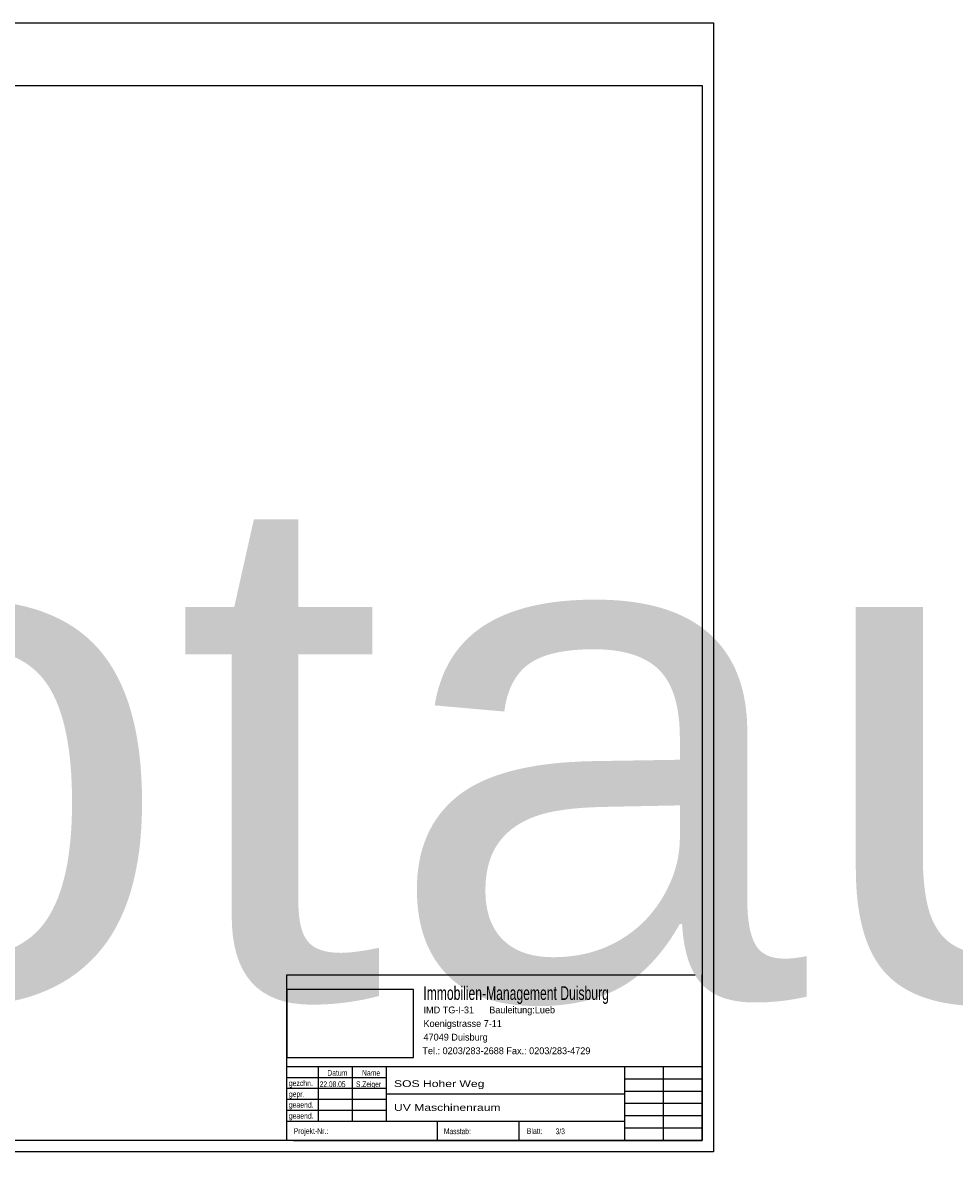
# Model space of a CAD drawing. Extents: x -79.83 to -77.01, y 96.83 to 97.74.
# Tile 3 of 8: x -78.16 to -78, y 96.97 to 97.18. Entities that reach past the tile are written whole.
import ezdxf

# ---------------------------------------------------------------- set-up
doc = ezdxf.new("R2010")
doc.units = 0
doc.linetypes.add('KCONTINUOUS', pattern=[0])
doc.linetypes.add('KDASHED', pattern=[0.75, 0.5, -0.25])
doc.layers.add('RAHMEN', color=7, linetype='CONTINUOUS')
doc.layers.add('SCHRIFTFELD', color=7, linetype='CONTINUOUS')

msp = doc.modelspace()

# ---------------------------------------------------------------- linework, layer by layer
at = {"layer": 'SCHRIFTFELD', "color": 7, "linetype": 'KCONTINUOUS'}
for p, q in [((-78.328, 97.1767), (-78.042, 97.1767)), ((-78.042, 97.1767), (-78.042, 96.97769)), ((-78.326, 97.16569), (-78.044, 97.16569)), ((-78.044, 97.16569), (-78.044, 96.9797)), ((-78.1172, 96.9797), (-78.1172, 97.00889)), ((-78.1172, 97.00889), (-78.0452, 97.00889)), ((-78.044, 96.9797), (-78.044, 97.00889)), ((-78.044, 96.9797), (-78.044, 97.00889)), ((-78.044, 96.99265), (-78.1172, 96.99265)), ((-78.1116, 96.98305), (-78.1116, 96.99265)), ((-78.1056, 96.98305), (-78.1056, 96.99265)), ((-78.0996, 96.98305), (-78.0996, 96.99265)), ((-78.0576, 96.9797), (-78.0576, 96.99265)), ((-78.0508, 96.9797), (-78.0508, 96.99265)), ((-78.0996, 96.99073), (-78.1172, 96.99073)), ((-78.044, 96.9905), (-78.0576, 96.9905)), ((-78.0996, 96.98882), (-78.1172, 96.98882)), ((-78.044, 96.98834), (-78.0576, 96.98834)), ((-78.0996, 96.98689), (-78.1172, 96.98689)), ((-78.0576, 96.98786), (-78.0996, 96.98786)), ((-78.044, 96.98618), (-78.0576, 96.98618)), ((-78.0996, 96.98498), (-78.1172, 96.98498)), ((-78.044, 96.98401), (-78.0576, 96.98401)), ((-78.0576, 96.98305), (-78.1172, 96.98305)), ((-78.09064, 96.9797), (-78.09064, 96.98305)), ((-78.07624, 96.9797), (-78.07624, 96.98305)), ((-78.044, 96.98185), (-78.0576, 96.98185)), ((-78.044, 96.9797), (-78.326, 96.9797)), ((-78.044, 96.9797), (-78.1172, 96.9797)), ((-78.116, 96.9797), (-78.044, 96.9797)), ((-78.042, 96.97769), (-78.328, 96.97769))]:
    msp.add_line(p, q, dxfattribs=at)
at = {"layer": 'SCHRIFTFELD', "color": 7, "linetype": 'KDASHED'}
for p, q in [((-78.10604, 97.00629), (-78.1172, 97.00629)), ((-78.1172, 97.00629), (-78.1172, 96.99429)), ((-78.09488, 97.00629), (-78.10604, 97.00629)), ((-78.09488, 96.99429), (-78.09488, 97.00629)), ((-78.1172, 96.99429), (-78.09488, 96.99429))]:
    msp.add_line(p, q, dxfattribs=at)

# ---------------------------------------------------------------- texts
at = {"layer": 'RAHMEN', "color": 7, "width": 1.111111}
msp.add_text('Plotauschnitt Beginn', height=0.09, dxfattribs=at).set_placement((-78.33037, 97.00465, 61))
at = {"layer": 'SCHRIFTFELD', "color": 7}
for s, height, width, p in [('Immobilien-Management Duisburg', 0.0024, 0.666667, (-78.09313, 97.00446, 61)), ('Datum ', 0.001, 0.72, (-78.11006, 96.9911, 61)), ('Name', 0.001, 0.72, (-78.10394, 96.9911, 61)), ('gezchn. ', 0.001, 0.72, (-78.11683, 96.98929, 61)), ('22.08.05', 0.001, 0.7, (-78.1114, 96.9891, 61)), ('S.Zeiger', 0.001, 0.7, (-78.105, 96.9891, 61)), ('SOS Hoher Weg', 0.0012, 1.333333, (-78.0983, 96.9891, 61)), ('gepr. ', 0.001, 0.72, (-78.11683, 96.98737, 61)), ('geaend. ', 0.001, 0.72, (-78.11683, 96.98547, 61)), ('UV Maschinenraum', 0.0012, 1.333333, (-78.0983, 96.9849, 61)), ('geaend. ', 0.001, 0.72, (-78.11683, 96.98353, 61)), ('Projekt-Nr.:', 0.001, 0.72, (-78.11599, 96.98085, 61)), ('Masstab:', 0.001, 0.7, (-78.0895, 96.9808, 61)), ('Blatt:', 0.001, 0.72, (-78.07488, 96.98085, 61)), ('3/3', 0.001, 0.7, (-78.0698, 96.9808, 61))]:
    msp.add_text(s, height=height, dxfattribs=dict(at, width=width)).set_placement(p)
for s, p in [('IMD TG-I-31      Bauleitung:Lueb', (-78.0931, 97.0021, 61)), ('Koenigstrasse 7-11', (-78.0931, 96.9997, 61)), ('47049 Duisburg', (-78.0931, 96.9973, 61)), ('Tel.: 0203/283-2688 Fax.: 0203/283-4729', (-78.0933, 96.9949, 61))]:
    msp.add_text(s, height=0.0012, dxfattribs=at).set_placement(p)

doc.saveas('drawing.dxf')
